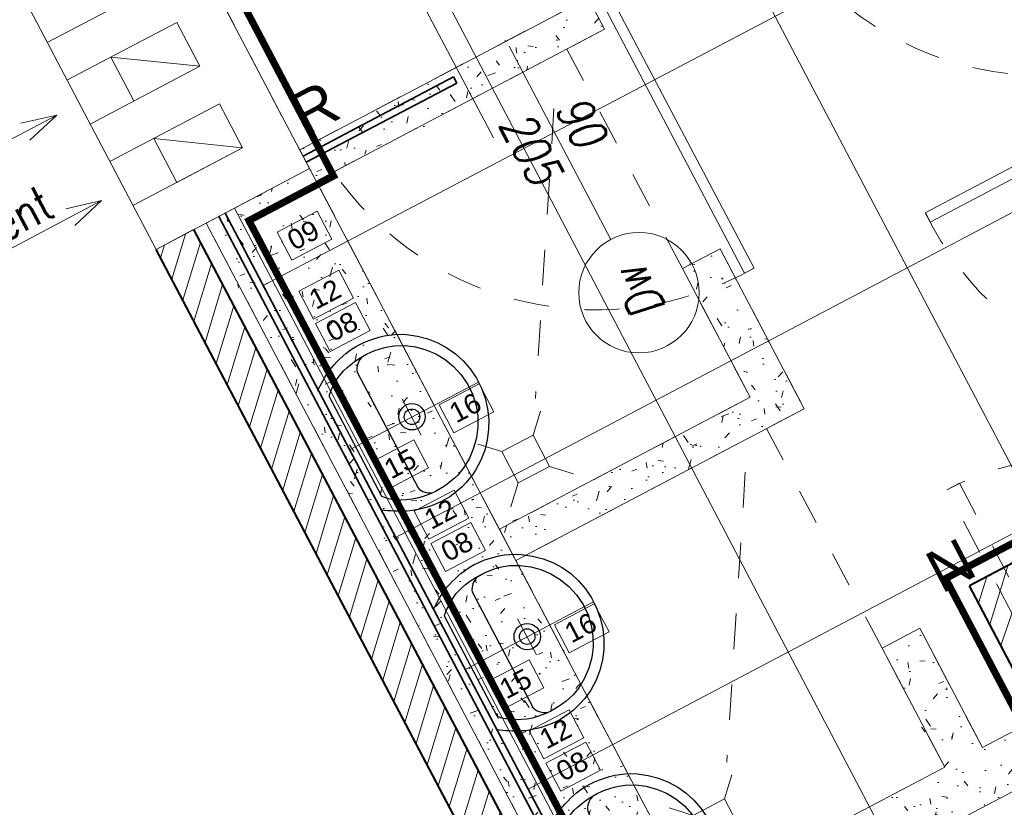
# Model space of a CAD drawing. Header units: metres. Extents: x 7408630 to 7411134, y 5569633 to 5570339.
# Tile 42 of 76: x 7410489.72 to 7410492.5, y 5569901.12 to 5569903.35. Entities that reach past the tile are written whole.
import ezdxf
from ezdxf.enums import TextEntityAlignment as Align

# ---------------------------------------------------------------- set-up
doc = ezdxf.new("R2010")
doc.units = ezdxf.units.M
doc.header["$MEASUREMENT"] = 0
doc.linetypes.add('HIDDEN', pattern=[9.524999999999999, 6.35, -3.175])
doc.linetypes.add('HIDDEN2', pattern=[4.762499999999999, 3.175, -1.5875])
for name, color, linetype, lineweight in [('0-drzwi-linia', 213, 'Continuous', 5), ('0-ZABUDOWA GK-MDF', 54, 'Continuous', 35), ('0_drzwi TX', 151, 'Continuous', 9), ('0_LEGENDA', 253, 'Continuous', 13), ('1_POSADZKA PODZIAŁY', 151, 'Continuous', 0), ('1_POSADZKI COKOŁY', 170, 'Continuous', 0), ('Hatch_zamurowania', 4, 'Continuous', 5), ('Istn-sciany', 3, 'Continuous', 20), ('Istn-went', 5, 'Continuous', 13), ('Istn-widok', 1, 'Continuous', 15), ('OPIS POM NOWE', 140, 'Continuous', 5), ('Opis_pom', 9, 'Continuous', 18), ('Sciany', 2, 'Continuous', 40), ('WYBURZENIA HATCH', 253, 'Continuous', 0)]:
    doc.layers.add(name, color=color, linetype=linetype, lineweight=lineweight)
doc.layers.add('0-wypos-sanitarne', color=1, linetype='Continuous')
doc.layers.add('AS_ opisy', color=7, linetype='Continuous')
doc.layers.add('Wyburzenia', color=7, linetype='Continuous', lineweight=13, true_color=0xb0b0b0)
doc.styles.add('50', font='ROMANS.shx', dxfattribs={"width": 0.8, "oblique": 10, "height": 10})
doc.styles.add('ARCHETYP', font='romans.shx', dxfattribs={"height": 15})
doc.styles.add('ARIAL', font='tahoma.ttf')
doc.styles.add('ROMANS07', font='arial.ttf')
doc.styles.add('TXT', font='simplex.shx')
pattern_1 = [(49.99999999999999, (-39215.06315442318, 199163.1944934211), (18.2184668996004, -1.593908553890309), [1.905, -20.955]), (355, (-39215.06315442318, 199163.1944934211), (-3.524342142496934, 19.10568452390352), [1.524, -16.764058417]), (100.4514447, (-39213.54495372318, 199163.0616680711), (14.69412470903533, 17.51177519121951), [1.61900088, -17.80902446]), (46.18420000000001, (-39215.06315442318, 199168.2744934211), (27.10790408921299, -4.204232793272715), [2.8575, -31.4325]), (96.63555760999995, (-39212.80416442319, 199167.9241434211), (23.7404134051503, 24.74261245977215), [2.428502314, -26.713560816]), (351.1841511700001, (-39215.06315442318, 199168.2744934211), (23.74041340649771, 24.74261245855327), [2.285996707, -25.145973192]), (21, (-39212.52315442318, 199167.0044934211), (15.16143912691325, -10.22651981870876), [1.905, -20.955]), (326.0000000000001, (-39212.52315442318, 199167.0044934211), (6.180202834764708, 18.41879661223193), [1.524, -16.764]), (71.45144499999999, (-39211.25970116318, 199166.1522834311), (21.34164192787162, 8.192276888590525), [1.61900088, -17.80899376]), (37.50000000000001, (-39215.06315442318, 199163.1944934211), (0.3088603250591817, 8.455503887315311), [0, -16.5608, 0, -17.018, 0, -16.8275]), (7.499999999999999, (-39215.06315442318, 199163.1944934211), (6.681966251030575, 10.01805748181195), [0, -9.7028, 0, -16.1798, 0, -6.413500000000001]), (327.5, (-39220.72735442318, 199163.1944934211), (13.55905951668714, -0.5728743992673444), [0, -6.350000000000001, 0, -19.812, 0, -26.289]), (317.5, (-39223.26735442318, 199163.1944934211), (14.81291813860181, 2.542649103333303), [0, -8.255, 0, -13.1572, 0, -18.669])]

# ---------------------------------------------------------------- blocks, each defined once
blk = doc.blocks.new('A$C19D82A3D')
for points in [[(-5, 10), (-10.00000000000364, 15.00000000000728)], [(5, 10), (10.00000000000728, 15)], [(-5, 0), (-9.999999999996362, -5)], [(5, 0), (10, -5)]]:
    blk.add_lwpolyline(points)
blk.add_lwpolyline([(-5, 10), (5, 10), (5, 0), (-5, 0)], close=True)
blk = doc.blocks.new('A$C527aaae0')
for points in [[(0.1915396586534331, -0.001028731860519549), (0.1974737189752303, -0.009309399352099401), (0.2030117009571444, -0.01727044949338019), (0.2081756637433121, -0.02501212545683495), (0.2129876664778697, -0.03263467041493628), (0.2174697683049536, -0.04023832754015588), (0.2216440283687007, -0.04792334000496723), (0.2255325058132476, -0.05578995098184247), (0.2291572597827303, -0.06393840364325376), (0.2328138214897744, -0.07346888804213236), (0.2365609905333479, -0.08447942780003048), (0.2399195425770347, -0.09533923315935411), (0.2428512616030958, -0.1061286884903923), (0.2453179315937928, -0.1169281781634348), (0.2472813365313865, -0.1278180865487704), (0.2487032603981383, -0.1388787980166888), (0.2495454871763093, -0.1501906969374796), (0.2497698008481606, -0.1618341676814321), (0.2491873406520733, -0.1765829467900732), (0.247829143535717, -0.1917958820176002), (0.2456990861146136, -0.2067330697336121), (0.2427689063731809, -0.221400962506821), (0.239010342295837, -0.2358060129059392), (0.2343951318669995, -0.2499546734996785), (0.2288950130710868, -0.2638533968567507), (0.2224817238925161, -0.277508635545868), (0.2132242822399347, -0.293649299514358), (0.1946554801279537, -0.3189534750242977), (0.1739800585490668, -0.3414527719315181), (0.1513188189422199, -0.3610338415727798), (0.1267925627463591, -0.3775833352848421), (0.1005220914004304, -0.3909879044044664), (0.07262820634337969, -0.4011342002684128), (0.04323170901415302, -0.4079088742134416), (0.01245340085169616, -0.4111985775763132), (-0.01905587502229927, -0.4105231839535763), (-0.04947961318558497, -0.406268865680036), (-0.07856211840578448, -0.3987908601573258), (-0.1061593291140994, -0.38812553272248), (-0.1321271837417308, -0.3743092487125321), (-0.15632162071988, -0.3573783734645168), (-0.1785985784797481, -0.3373692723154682), (-0.1988139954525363, -0.3143183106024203), (-0.2168238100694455, -0.2882618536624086), (-0.2236785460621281, -0.2745943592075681), (-0.2298513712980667, -0.2607962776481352), (-0.2352923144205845, -0.2468363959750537), (-0.2399514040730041, -0.2326835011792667), (-0.2437786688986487, -0.2183063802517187), (-0.2467241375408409, -0.203673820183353), (-0.2487378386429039, -0.1887546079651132), (-0.2497698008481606, -0.1735175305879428), (-0.2497127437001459, -0.1594769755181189), (-0.2489831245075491, -0.1479083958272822), (-0.2478595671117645, -0.1366524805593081), (-0.2463301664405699, -0.1256298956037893), (-0.2443830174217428, -0.1147613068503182), (-0.2420062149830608, -0.1039673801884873), (-0.2391878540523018, -0.09316878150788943), (-0.2359160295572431, -0.08228617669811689), (-0.2321788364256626, -0.07124023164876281), (-0.2282286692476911, -0.06233276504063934), (-0.2241943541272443, -0.05413129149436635), (-0.2200344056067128, -0.04606608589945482), (-0.2157356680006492, -0.03811869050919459), (-0.2112849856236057, -0.03027064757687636), (-0.206669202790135, -0.02250349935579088), (-0.2018751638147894, -0.01479878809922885), (-0.1968897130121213, -0.007138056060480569), (-0.1921408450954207, -0.001028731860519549)], [(0.1607519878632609, -0.01981099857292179), (0.1621742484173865, -0.02094039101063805), (0.1633917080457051, -0.02198060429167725), (0.1644547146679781, -0.02297416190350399), (0.1654136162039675, -0.02396358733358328), (0.1663187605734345, -0.02499140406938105), (0.1672204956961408, -0.02610013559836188), (0.1681691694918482, -0.02733230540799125), (0.1692151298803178, -0.0287304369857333), (0.173875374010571, -0.03438762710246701), (0.1821062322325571, -0.04506743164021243), (0.1892714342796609, -0.05572591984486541), (0.1954411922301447, -0.06651474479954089), (0.2006857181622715, -0.07758555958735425), (0.2050752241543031, -0.0890900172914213), (0.2086799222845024, -0.101179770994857), (0.2115700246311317, -0.1140064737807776), (0.2138157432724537, -0.1277217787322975), (0.215211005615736, -0.1416267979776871), (0.2160046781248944, -0.1550793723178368), (0.21619667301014, -0.168185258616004), (0.2157521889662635, -0.1810319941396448), (0.2146364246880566, -0.1937071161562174), (0.21281457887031, -0.2062981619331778), (0.2102518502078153, -0.2188926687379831), (0.2069134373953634, -0.2315781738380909), (0.2007108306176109, -0.2492728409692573), (0.187442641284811, -0.2756370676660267), (0.1704065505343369, -0.3000590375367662), (0.1499296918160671, -0.3221001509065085), (0.126339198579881, -0.341321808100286), (0.09996220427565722, -0.3572854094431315), (0.07112584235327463, -0.3695523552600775), (0.04015724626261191, -0.3776840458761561), (0.00738354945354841, -0.3812418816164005), (-0.02481115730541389, -0.3801586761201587), (-0.0554992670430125, -0.3744949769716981), (-0.08464772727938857, -0.3645266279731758), (-0.1118917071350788, -0.3505980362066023), (-0.1368663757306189, -0.3330536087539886), (-0.1592069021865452, -0.3122377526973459), (-0.1785484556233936, -0.2884948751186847), (-0.1945262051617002, -0.2621693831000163), (-0.2052512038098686, -0.2373261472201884), (-0.2087532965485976, -0.2246608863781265), (-0.211653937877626, -0.2119108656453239), (-0.2139240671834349, -0.1990778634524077), (-0.2155346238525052, -0.1861636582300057), (-0.216456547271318, -0.1731700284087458), (-0.2166607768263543, -0.1600987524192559), (-0.216118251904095, -0.1469516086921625), (-0.2147999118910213, -0.1337303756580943), (-0.212894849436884, -0.1200377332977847), (-0.2097361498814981, -0.1056036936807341), (-0.2052340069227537, -0.09088842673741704), (-0.1995327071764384, -0.07629095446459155), (-0.1927765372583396, -0.0622102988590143), (-0.185109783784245, -0.04904548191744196), (-0.1766767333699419, -0.03719552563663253), (-0.1676216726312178, -0.02705945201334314), (-0.1590067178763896, -0.01981099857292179)]]:
    blk.add_lwpolyline(points, close=True)
blk.add_lwpolyline([(0.215089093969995, -0.1517907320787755), (0.2126128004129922, -0.1463626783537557), (0.2099918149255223, -0.1415279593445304), (0.2070987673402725, -0.137198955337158), (0.2038062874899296, -0.133288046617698), (0.1999870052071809, -0.1297076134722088), (0.1955135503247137, -0.1263700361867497), (0.1902585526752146, -0.1231876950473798), (0.1842017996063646, -0.1211091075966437), (-0.1851092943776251, -0.1211091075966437), (-0.1908688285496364, -0.122773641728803), (-0.1958944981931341, -0.1256215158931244), (-0.2003445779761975, -0.1288945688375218), (-0.2042858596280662, -0.1325971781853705), (-0.2077851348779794, -0.1367337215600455), (-0.2109091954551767, -0.1413085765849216), (-0.2137248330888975, -0.1463261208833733), (-0.2162988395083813, -0.1517907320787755), (-0.2162988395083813, -0.1520558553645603)])
at = {"lineweight": 5}
for points in [[(0.1862581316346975, -0.1213742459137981), (0.1862581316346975, -0.1211091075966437)], [(0.1862581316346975, -0.1211091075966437), (0.1862581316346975, -0.1213742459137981)]]:
    blk.add_lwpolyline(points, dxfattribs=at)
for radius in [0.0371429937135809, 0.0219241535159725]:
    blk.add_circle((0.000463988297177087, -0.1995073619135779), radius)
at = {"layer": 'DEFPOINTS', "lineweight": 5}
for points in [[(0, 0), (0, -0.4111102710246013)], [(-0.05731229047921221, -0.1984812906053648), (0.05817592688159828, -0.1984812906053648)]]:
    blk.add_lwpolyline(points, dxfattribs=at)
blk = doc.blocks.new('drzwi giszet')
blk.add_lwpolyline([(68617.38963798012, -194499.2654756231), (68617.38963873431, -194409.2654942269), (68620.38963873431, -194409.2654942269), (68620.38963798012, -194499.2654756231)], close=True)
blk.add_lwpolyline([(68572.42657202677, -194476.0883026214), (68572.42657198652, -194526.0883026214)])
at = {"linetype": 'HIDDEN'}
blk.add_arc((68617.38963873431, -194499.2654942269), 90, 88.08978682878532, 179.999987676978, dxfattribs=at)
blk = doc.blocks.new('1_ok-opis')
blk.add_line((0, 111.611244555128), (0, 50))
blk.add_circle((0, 128.611244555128), 17)
at = {"style": '50', "oblique": 10, "width": 0.8}
for tag, rotation, p in [('NR', 90, (0, 128.6112445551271)), ('NR', 270, (0, 128.6112445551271)), ('SZEROKOŚĆ', 90, (-8, 78.29085285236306)), ('WYSOKOŚĆ', 270, (-8, 78.29085285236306)), ('SZEROKOŚĆ', 270, (8, 78.29085285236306)), ('WYSOKOŚĆ', 90, (8, 78.29085285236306))]:
    blk.add_attdef(tag, text='', height=10, rotation=rotation, dxfattribs=at).set_placement(p, align=Align.MIDDLE)
blk = doc.blocks.new('A$C142d3faa')
at = {"layer": '1_POSADZKA PODZIAŁY'}
h = blk.add_hatch(dxfattribs=at)
h.set_pattern_fill('_USER', color=256, scale=80, double=1, pattern_type=0)
h.set_pattern_definition([(0, (-58931.34199039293, 199163.1944934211), (0, 80), []), (90, (-58931.34199039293, 199163.1944934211), (-80, 4.898587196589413e-15), [])])
h.paths.add_polyline_path([(28.22535916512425, 1045.606190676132), (175.2253591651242, 1045.606190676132), (175.2253591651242, 1273.606190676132), (408.2253591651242, 1273.606190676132), (408.2253591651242, 1588.606190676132), (65.22535916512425, 1588.606190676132), (65.22535916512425, 1464.606190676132), (38.22535945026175, 1464.606190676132), (38.22535945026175, 1191.606190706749), (63.22535916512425, 1191.606190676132), (63.22535915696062, 1179.606190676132), (27.22535916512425, 1179.606190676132)])
at = {"layer": 'Hatch_zamurowania'}
h = blk.add_hatch(dxfattribs=at)
h.set_pattern_fill('ANSI31', color=256, scale=1.5)
h.set_pattern_definition([(45, (-40003.0631540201, 199143.1944934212), (-3.367596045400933, 3.367596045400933), [])])
h.paths.add_polyline_path([(16.22535916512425, 1157.606190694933), (28.225359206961, 1157.606190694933), (28.22535956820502, 1464.606190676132), (16.22535952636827, 1464.606190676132)])
h = blk.add_hatch(dxfattribs=at)
h.set_pattern_fill('ANSI31', color=256, scale=1.5)
h.set_pattern_definition([(45, (-50117.48606533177, 199163.1944934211), (-3.367596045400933, 3.367596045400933), [])])
h.paths.add_polyline_path([(175.2253591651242, 1045.400270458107), (175.2253591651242, 1273.606190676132), (419.2253591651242, 1273.606190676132), (419.2253591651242, 1265.606190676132), (183.2253591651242, 1265.606190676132), (183.2253591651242, 1045.606190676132)])
at = {"layer": 'WYBURZENIA HATCH'}
h = blk.add_hatch(dxfattribs=at)
h.set_pattern_fill('AR-CONC', color=256, scale=0.1)
h.set_pattern_definition(pattern_1)
h.paths.add_polyline_path([(157.2253591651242, 1470.606190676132), (65.22535916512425, 1470.606190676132), (65.22535916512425, 1460.606190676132), (157.2253591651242, 1460.606190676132)])
h = blk.add_hatch(dxfattribs=at)
h.set_pattern_fill('AR-CONC', color=256, scale=0.1)
h.set_pattern_definition(pattern_1)
h.paths.add_polyline_path([(32.22535916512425, 1169.606190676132), (65.22535916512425, 1169.606190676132), (65.22535916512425, 1464.606190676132), (32.22535916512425, 1464.606190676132)])
h = blk.add_hatch(dxfattribs=at)
h.set_pattern_fill('AR-CONC', color=256, scale=0.1)
h.set_pattern_definition(pattern_1)
h.paths.add_polyline_path([(65.22535916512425, 1339.606190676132), (157.2253591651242, 1339.606190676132), (157.2253591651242, 1390.606190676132), (145.2602124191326, 1390.606190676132), (145.2602124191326, 1349.606190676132), (65.22535916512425, 1349.606190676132)])
h = blk.add_hatch(dxfattribs=at)
h.set_pattern_fill('AR-CONC', color=256, scale=0.1)
h.set_pattern_definition([(49.99999999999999, (-50117.48606533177, 199163.1944934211), (18.2184668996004, -1.593908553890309), [1.905, -20.955]), (355, (-50117.48606533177, 199163.1944934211), (-3.524342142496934, 19.10568452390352), [1.524, -16.764058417]), (100.4514447, (-50115.96786463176, 199163.0616680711), (14.69412470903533, 17.51177519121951), [1.61900088, -17.80902445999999]), (46.18420000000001, (-50117.48606533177, 199168.2744934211), (27.10790408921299, -4.204232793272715), [2.8575, -31.4325]), (96.63555760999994, (-50115.22707533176, 199167.9241434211), (23.7404134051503, 24.74261245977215), [2.428502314, -26.713560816]), (351.1841511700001, (-50117.48606533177, 199168.2744934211), (23.74041340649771, 24.74261245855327), [2.285996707, -25.145973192]), (21, (-50114.94606533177, 199167.0044934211), (15.16143912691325, -10.22651981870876), [1.905, -20.955]), (326.0000000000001, (-50114.94606533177, 199167.0044934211), (6.180202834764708, 18.41879661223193), [1.524, -16.764]), (71.45144499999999, (-50113.68261207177, 199166.1522834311), (21.34164192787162, 8.192276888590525), [1.61900088, -17.80899376]), (37.50000000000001, (-50117.48606533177, 199163.1944934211), (0.3088603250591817, 8.455503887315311), [0, -16.5608, 0, -17.018, 0, -16.8275]), (7.499999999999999, (-50117.48606533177, 199163.1944934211), (6.681966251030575, 10.01805748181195), [0, -9.7028, 0, -16.1798, 0, -6.413500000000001]), (327.5, (-50123.15026533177, 199163.1944934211), (13.55905951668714, -0.5728743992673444), [0, -6.350000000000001, 0, -19.812, 0, -26.289]), (317.5, (-50125.69026533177, 199163.1944934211), (14.81291813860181, 2.542649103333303), [0, -8.255, 0, -13.1572, 0, -18.669])])
h.paths.add_polyline_path([(177.2253591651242, 1216.606190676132), (65.22535916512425, 1216.606190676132), (65.22535916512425, 1231.606190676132), (145.2253591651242, 1231.606190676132), (145.2253591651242, 1269.606190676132), (157.2253591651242, 1269.606190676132), (157.2253591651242, 1231.606190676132), (177.2253591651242, 1231.606190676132)])
at = {"layer": '0-ZABUDOWA GK-MDF'}
for points in [[(65.22535916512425, 1468.606190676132), (113.1914359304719, 1468.606190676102), (113.1914359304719, 1466.606190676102), (65.22535916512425, 1466.606190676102)], [(38.22535945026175, 1464.606190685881), (38.22535921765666, 1191.606190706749), (28.22535921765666, 1191.606190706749)], [(36.22535945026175, 1464.606190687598), (36.22535921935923, 1193.606190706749), (28.22535921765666, 1193.606190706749)]]:
    blk.add_lwpolyline(points, dxfattribs=at)
at = {"layer": '0_LEGENDA', "color": 7}
for points in [[(48.73170428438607, 1453.025581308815), (61.48140672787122, 1453.025581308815), (61.48140672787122, 1444.099306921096), (48.73170428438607, 1444.099306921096)], [(46.38580309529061, 1435.396754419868), (59.13550553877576, 1435.396754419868), (59.13550553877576, 1426.470480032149), (46.38580309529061, 1426.470480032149)], [(66.50979566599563, 1388.600135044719), (79.25949810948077, 1388.600135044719), (79.25949810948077, 1379.673860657), (66.50979566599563, 1379.673860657)], [(42.88922319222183, 1383.166680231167), (55.63892563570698, 1383.166680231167), (55.63892563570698, 1374.240405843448), (42.88922319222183, 1374.240405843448)], [(46.2831959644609, 1365.307173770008), (59.03289840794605, 1365.307173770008), (59.03289840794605, 1356.380899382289), (46.2831959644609, 1356.380899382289)], [(46.22162414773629, 1355.052841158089), (58.97132659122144, 1355.052841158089), (58.97132659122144, 1346.12656677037), (46.22162414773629, 1346.12656677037)], [(66.40718853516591, 1318.510554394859), (79.15689097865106, 1318.510554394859), (79.15689097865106, 1309.58428000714), (66.40718853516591, 1309.58428000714)], [(42.78661606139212, 1313.077099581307), (55.53631850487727, 1313.077099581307), (55.53631850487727, 1304.150825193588), (42.78661606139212, 1304.150825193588)], [(46.18058883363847, 1295.303956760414), (58.93029127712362, 1295.303956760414), (58.93029127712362, 1286.377682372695), (46.18058883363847, 1286.377682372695)], [(46.11901701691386, 1285.049624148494), (58.86871946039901, 1285.049624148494), (58.86871946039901, 1276.123349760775), (46.11901701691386, 1276.123349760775)]]:
    blk.add_lwpolyline(points, dxfattribs=at)
for points in [[(48.73170428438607, 1444.099306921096), (61.48140672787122, 1444.099306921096), (61.48140672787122, 1453.025581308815), (48.73170428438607, 1453.025581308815)], [(46.38580309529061, 1426.470480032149), (59.13550553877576, 1426.470480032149), (59.13550553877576, 1435.396754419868), (46.38580309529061, 1435.396754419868)], [(46.324231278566, 1416.216147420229), (59.07393372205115, 1416.216147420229), (59.07393372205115, 1425.142421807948), (46.324231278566, 1425.142421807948)], [(66.50979566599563, 1379.673860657), (79.25949810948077, 1379.673860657), (79.25949810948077, 1388.600135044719), (66.50979566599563, 1388.600135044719)], [(42.88922319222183, 1374.240405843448), (55.63892563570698, 1374.240405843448), (55.63892563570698, 1383.166680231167), (42.88922319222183, 1383.166680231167)], [(46.2831959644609, 1356.380899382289), (59.03289840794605, 1356.380899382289), (59.03289840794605, 1365.307173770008), (46.2831959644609, 1365.307173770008)], [(46.22162414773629, 1346.12656677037), (58.97132659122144, 1346.12656677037), (58.97132659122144, 1355.052841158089), (46.22162414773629, 1355.052841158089)], [(66.40718853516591, 1309.58428000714), (79.15689097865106, 1309.58428000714), (79.15689097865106, 1318.510554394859), (66.40718853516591, 1318.510554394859)], [(42.78661606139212, 1304.150825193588), (55.53631850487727, 1304.150825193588), (55.53631850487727, 1313.077099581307), (42.78661606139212, 1313.077099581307)], [(46.18058883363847, 1286.377682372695), (58.93029127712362, 1286.377682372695), (58.93029127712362, 1295.303956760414), (46.18058883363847, 1295.303956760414)], [(46.11901701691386, 1276.123349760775), (58.86871946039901, 1276.123349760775), (58.86871946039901, 1285.049624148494), (46.11901701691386, 1285.049624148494)]]:
    blk.add_lwpolyline(points, close=True, dxfattribs=at)
at = {"layer": '1_POSADZKI COKOŁY', "color": 180, "true_color": 0x3022f7, "const_width": 2}
blk.add_lwpolyline([(33.22535916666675, 1050.606190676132), (170.2253591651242, 1050.606190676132), (170.2253591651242, 1278.606266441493), (414.2253591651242, 1278.602569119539), (414.2253591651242, 1583.606190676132), (70.22535918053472, 1583.606190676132), (70.22535956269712, 1459.606190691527), (43.22535944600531, 1459.60619060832), (43.22535922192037, 1196.606190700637), (68.22535916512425, 1196.60619067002), (68.22535916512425, 1174.606190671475), (33.22535920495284, 1174.606190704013)], close=True, dxfattribs=at)
at = {"layer": 'Istn-sciany'}
for points in [[(65.22535916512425, 1464.606190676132), (16.22535916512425, 1464.606190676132), (16.22535916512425, 1588.606190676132)], [(65.22535916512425, 1464.606190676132), (65.22535916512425, 1588.606190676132)]]:
    blk.add_lwpolyline(points, dxfattribs=at)
at = {"layer": 'Istn-went'}
for points in [[(51.22535916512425, 1530.606190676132), (16.22535916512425, 1530.606190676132)], [(51.22535916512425, 1518.606190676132), (16.22535916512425, 1518.606190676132)], [(30.22535916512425, 1518.606190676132), (30.22535916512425, 1504.606190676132)], [(51.22535916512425, 1504.606190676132), (30.22535916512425, 1518.606190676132)], [(51.22535916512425, 1504.606190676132), (51.22535916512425, 1518.606190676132)], [(9.048789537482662, 1511.199242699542), (-0.9512104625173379, 1513.878734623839)], [(-30.9977371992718, 1511.199242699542), (9.048789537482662, 1511.199242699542)], [(9.048789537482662, 1511.199242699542), (-0.9512104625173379, 1508.519750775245)], [(51.22535916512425, 1504.606190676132), (16.22535916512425, 1504.606190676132)], [(51.22535916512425, 1492.606190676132), (16.22535916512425, 1492.606190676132)], [(30.22535916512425, 1492.606190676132), (30.22535916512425, 1478.606190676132), (51.22535916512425, 1478.606190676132), (51.22535916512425, 1492.606190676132)], [(51.22535916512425, 1478.606190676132), (30.22535916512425, 1492.606190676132)], [(9.048789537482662, 1483.961260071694), (-0.9512104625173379, 1486.64075199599)], [(-30.9977371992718, 1483.961260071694), (9.048789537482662, 1483.961260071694)], [(9.048789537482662, 1483.961260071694), (-0.9512104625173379, 1481.281768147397)], [(51.22535916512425, 1478.606190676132), (16.22535916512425, 1478.606190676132)]]:
    blk.add_lwpolyline(points, dxfattribs=at)
at = {"layer": 'Istn-widok', "linetype": 'HIDDEN', "ltscale": 3}
blk.add_lwpolyline([(65.22535954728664, 1045.606190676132), (65.22535954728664, 1588.606190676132)], dxfattribs=at)
at = {"layer": 'Sciany'}
for points in [[(28.22535947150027, 1464.606190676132), (28.22535918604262, 1157.606190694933), (16.22535918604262, 1157.606190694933), (16.22535921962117, 1464.606190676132)], [(419.2253591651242, 1273.606190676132), (175.2253591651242, 1273.606190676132)], [(175.2253591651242, 1045.606190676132), (175.2253591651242, 1273.606190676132)]]:
    blk.add_lwpolyline(points, dxfattribs=at)
at = {"layer": 'Wyburzenia', "linetype": 'HIDDEN2', "ltscale": 3}
for points in [[(157.2253591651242, 1470.606190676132), (65.22535916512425, 1470.606190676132)], [(157.2253591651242, 1460.606190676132), (157.2253591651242, 1470.606190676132)], [(32.22535916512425, 1169.606190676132), (32.22535916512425, 1464.606190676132)], [(65.22535916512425, 1169.606190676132), (65.22535916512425, 1464.606190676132)], [(157.2253591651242, 1460.606190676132), (65.22535916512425, 1460.606190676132)], [(145.2253591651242, 1460.606190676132), (145.2253591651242, 1390.606190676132)], [(134.1685709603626, 1447.50659489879), (91.41235084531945, 1377.516079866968)], [(145.2253591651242, 1349.606190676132), (145.2253591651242, 1390.606190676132)], [(157.2253591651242, 1390.606190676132), (145.2253591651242, 1390.606190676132)], [(157.2253591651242, 1390.606190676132), (157.2253591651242, 1339.606190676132)], [(145.2253591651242, 1349.606190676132), (65.22535916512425, 1349.606190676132)], [(157.2253591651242, 1339.606190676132), (65.22535916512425, 1339.606190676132)], [(145.2253591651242, 1339.606190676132), (145.2253591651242, 1269.606190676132)], [(134.1685709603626, 1331.50659489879), (91.41235084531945, 1261.516079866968)], [(145.2253591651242, 1231.606190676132), (145.2253591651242, 1269.606190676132)], [(157.2253591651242, 1269.606190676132), (145.2253591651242, 1269.606190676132)], [(157.2253591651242, 1231.606190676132), (157.2253591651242, 1269.606190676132)]]:
    blk.add_lwpolyline(points, dxfattribs=at)
at = {"layer": 'Wyburzenia'}
for points in [[(157.2253591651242, 1470.606190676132), (65.22535916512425, 1470.606190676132), (65.22535916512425, 1460.606190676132), (157.2253591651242, 1460.606190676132)], [(16.22535916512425, 1157.606190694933), (28.225359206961, 1157.606190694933), (28.22535956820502, 1464.606190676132), (16.22535952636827, 1464.606190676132)], [(32.22535916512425, 1169.606190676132), (65.22535916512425, 1169.606190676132), (65.22535916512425, 1464.606190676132), (32.22535916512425, 1464.606190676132)], [(65.22535916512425, 1339.606190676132), (157.2253591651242, 1339.606190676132), (157.2253591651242, 1390.606190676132), (145.2602124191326, 1390.606190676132), (145.2602124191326, 1349.606190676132), (65.22535916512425, 1349.606190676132)], [(177.2253591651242, 1216.606190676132), (65.22535916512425, 1216.606190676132), (65.22535916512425, 1231.606190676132), (145.2253591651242, 1231.606190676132), (145.2253591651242, 1269.606190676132), (157.2253591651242, 1269.606190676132), (157.2253591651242, 1231.606190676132), (177.2253591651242, 1231.606190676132)]]:
    blk.add_lwpolyline(points, close=True, dxfattribs=at)
at = {"layer": 'Wyburzenia', "linetype": 'HIDDEN2', "ltscale": 3}
blk.add_lwpolyline([(186.2253590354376, 1300.606190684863), (186.225359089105, 1220.606190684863), (182.225359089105, 1220.606190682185), (182.2253590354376, 1300.606190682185)], close=True, dxfattribs=at)
blk.add_arc((182.2253590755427, 1220.606190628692), 80, 3.668558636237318e-08, 90.0000000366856, dxfattribs=at)
at = {"layer": '0-drzwi-linia', "xscale": -1, "rotation": 180}
blk.add_blockref('drzwi giszet', (-68457.23814690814, -193027.9781949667), dxfattribs=at)
at = {"layer": '0-drzwi-linia', "rotation": 90.00000000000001}
for p in [(-194196.0401164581, -67146.78036698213), (-194196.0401164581, -67247.78344764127)]:
    blk.add_blockref('drzwi giszet', p, dxfattribs=at)
at = {"layer": '0-wypos-sanitarne', "xscale": 100, "yscale": 100, "zscale": 100, "rotation": 89.99999999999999}
for p in [(38.22535941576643, 1389.121712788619), (38.12275228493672, 1319.075313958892), (38.12275228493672, 1249.075313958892)]:
    blk.add_blockref('A$C527aaae0', p, dxfattribs=at)
at = {"layer": '0_drzwi TX'}
ref = blk.add_blockref('1_ok-opis', (131.1884204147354, 1518.927954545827), dxfattribs=dict(at, rotation=180.0000036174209))
ref.add_attrib('WYSOKOŚĆ', '205', dxfattribs={"layer": '0', "height": 9.999999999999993, "rotation": 90.00000362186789, "style": '50', "oblique": 9.999999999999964, "text_generation_flag": 6, "width": 0.8000000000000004}).set_placement((123.188425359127, 1440.637101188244), align=Align.MIDDLE)
ref.add_attrib('SZEROKOŚĆ', '90', dxfattribs={"layer": '0', "height": 9.999999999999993, "rotation": 90.00000362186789, "style": '50', "oblique": 9.999999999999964, "text_generation_flag": 6, "width": 0.8000000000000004}).set_placement((139.1884253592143, 1440.637102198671), align=Align.MIDDLE)
ref.add_attrib('NR', 'Dw', dxfattribs={"layer": '0', "height": 9.999999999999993, "rotation": 90.00000362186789, "style": '50', "oblique": 9.999999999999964, "width": 0.8000000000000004}).set_placement((131.188428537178, 1390.31670999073), align=Align.MIDDLE)
at = {"layer": 'Wyburzenia', "linetype": 'HIDDEN2', "ltscale": 3, "rotation": 270}
for p in [(76.01003313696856, 1363.672664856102), (76.01003313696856, 1247.672664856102)]:
    blk.add_blockref('A$C19D82A3D', p, dxfattribs=at)
at = {"layer": '0_LEGENDA', "color": 7, "char_height": 7.5, "width": 10.99403024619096, "attachment_point": 3, "style": 'ROMANS07'}
for s, insert in [('{\\H0.75x;09}', (59.26971487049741, 1451.693038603)), ('{\\fArial|b0|i0|c162|p34;\\H0.75x;12}', (56.92381368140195, 1434.064211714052)), ('{\\fArial|b0|i0|c162|p34;\\H0.75x;08}', (56.86224186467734, 1423.809879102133)), ('{\\fArial|b0|i0|c162|p34;\\H0.75x;1\\fArial|b0|i0|c238|p34;6}', (77.04780625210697, 1387.267592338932)), ('{\\fArial|b0|i0|c162|p34;\\H0.75x;1\\fArial|b0|i0|c238|p34;5}', (53.42723377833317, 1381.83413752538)), ('{\\fArial|b0|i0|c162|p34;\\H0.75x;12}', (56.82120655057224, 1363.974631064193)), ('{\\fArial|b0|i0|c162|p34;\\H0.75x;08}', (56.75963473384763, 1353.720298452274)), ('{\\fArial|b0|i0|c162|p34;\\H0.75x;1\\fArial|b0|i0|c238|p34;6}', (76.94519912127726, 1317.178011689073)), ('{\\fArial|b0|i0|c162|p34;\\H0.75x;1\\fArial|b0|i0|c238|p34;5}', (53.32462664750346, 1311.744556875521)), ('{\\fArial|b0|i0|c162|p34;\\H0.75x;12}', (56.71859941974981, 1293.971414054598)), ('{\\fArial|b0|i0|c162|p34;\\H0.75x;08}', (56.6570276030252, 1283.717081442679))]:
    blk.add_mtext(s, dxfattribs=dict(at, insert=insert))
at = {"layer": 'AS_ opisy', "char_height": 12, "attachment_point": 1, "style": 'TXT'}
for s, insert in [('{\\fArial|b0|i0|c238|p34;R}', (68.38958146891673, 1485.105656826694)), ('{\\fArial|b0|i0|c238|p34;N}', (167.1534093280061, 1287.21890392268))]:
    blk.add_mtext_dynamic_manual_height_columns(s, width=15, gutter_width=75, heights=[15], dxfattribs=dict(at, insert=insert))
at = {"layer": 'Istn-went', "style": 'ARCHETYP', "width": 0.8}
blk.add_text('Went', height=10, rotation=3.668561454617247e-08, dxfattribs=at).set_placement((-29.13569541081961, 1486.291487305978))
at = {"layer": 'OPIS POM NOWE', "style": 'ARIAL'}
for tag, p in [('E1,4', (2085.453509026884, 1677.902724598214)), ('E1,4', (2642.565068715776, 1467.098580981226)), ('E1,4', (2887.554946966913, 1334.669140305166)), ('E1,1', (2346.15172770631, 945.3069204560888)), ('E1,2', (2380.289767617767, 731.4605824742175)), ('E1,4', (3248.926969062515, 423.5622677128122)), ('E1,3', (2269.290473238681, 389.8474601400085)), ('E1,5', (4145.396889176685, -41.41678165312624))]:
    blk.add_attdef(tag, text='', height=23.936, dxfattribs=at).set_placement(p, align=Align.MIDDLE_CENTER)
at = {"layer": 'Opis_pom', "ltscale": 0.7, "style": 'ARIAL'}
for tag, p in [('B1,18', (784.175454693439, 4749.376909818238)), ('B1,21', (1474.160621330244, 4744.552251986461)), ('B1/17', (593.1950013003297, 4721.360037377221)), ('1,23', (2643.879736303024, 4721.360037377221)), ('1,22', (2015.997302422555, 4715.619925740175)), ('A1,1', (-123.2752701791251, 4710.792713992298)), ('B1,1', (2964.213888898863, 4687.194759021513)), ('B1,19', (983.4770436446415, 4684.250472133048)), ('A1,6', (-365.3793687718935, 4657.226791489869)), ('A1,16', (198.2072643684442, 4631.436355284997)), ('B1,20', (1267.194878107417, 4624.632454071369)), ('B1,3', (3298.013043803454, 4567.235815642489)), ('B1,4', (4545.109849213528, 4480.622250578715)), ('A1,5', (-782.1155021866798, 4446.932694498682)), ('A1,2', (-186.9193724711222, 4425.112318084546)), ('A1,15', (198.2072643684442, 4391.000839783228)), ('B1,2', (2872.012077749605, 4302.459186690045)), ('A1,3', (-121.2895641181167, 4150.905633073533)), ('B1,8', (2427.383192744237, 4053.123158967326)), ('B1,6', (4754.926236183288, 3940.334623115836)), ('A1,4', (-837.6792277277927, 3920.772192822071)), ('B1,14', (401.2060605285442, 3890.998977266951)), ('B1,13', (1255.283140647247, 3857.264790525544)), ('B1,10', (1961.599271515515, 3852.276071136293)), ('B1,5', (4487.887436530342, 3854.524062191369)), ('B1,9', (2126.781835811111, 3827.246892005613)), ('B1,7', (3203.179523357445, 3799.68363001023)), ('B1,11', (2118.658790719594, 3658.838670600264)), ('B1,12', (1949.477289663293, 3633.257187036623)), ('C1,2', (2894.604733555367, 3427.283363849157)), ('C1,3', (2160.246723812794, 3198.455877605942)), ('C1,1', (3129.25555325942, 2706.44898945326)), ('C1,4', (2077.339235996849, 2485.413103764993)), ('C1,5', (2131.383208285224, 2180.309788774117)), ('C1,10', (3196.043433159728, 2172.920878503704)), ('C1,9', (3215.995519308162, 1907.634199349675)), ('C1,6', (2168.073843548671, 1819.58528353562)), ('D0,18', (1348.653176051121, 1483.781635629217)), ('C1,8', (2890.195548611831, 1472.29709332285)), ('C1,7', (2247.746238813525, 1432.404889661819)), ('D,03', (680.1466722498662, 1361.206844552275)), ('D0,15', (1769.826019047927, 1360.285680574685)), ('D,07', (301.6534830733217, 1339.208595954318)), ('D0,6', (-189.623502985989, 1299.117330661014)), ('D0,8', (-573.6059719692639, 1280.794415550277)), ('D0,2', (1011.718833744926, 1184.667071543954)), ('D0,4', (520.2942003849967, 1181.603761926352)), ('D0,14', (1790.011409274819, 1156.002015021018)), ('D,05', (264.3299696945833, 1077.697489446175)), ('D0,13', (1760.78024321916, 974.2700197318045)), ('D0,09', (-770.0709432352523, 944.5551283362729)), ('D0,1', (999.9887503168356, 928.6062601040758)), ('D0,10', (-751.0723892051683, 564.5580135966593)), ('D0,11', (-751.0723892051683, 336.7382673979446)), ('D0,12', (198.7439030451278, 306.3970252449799))]:
    blk.add_attdef(tag, text='', height=11.968, dxfattribs=at).set_placement(p, align=Align.MIDDLE_CENTER)

msp = doc.modelspace()

# ---------------------------------------------------------------- block references
at = {"xscale": 0.01, "yscale": 0.01, "zscale": 0.01, "rotation": 27.75854060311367}
msp.add_blockref('A$C142d3faa', (7410496.779402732, 5569889.662845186), dxfattribs=at)

doc.saveas('drawing.dxf')
